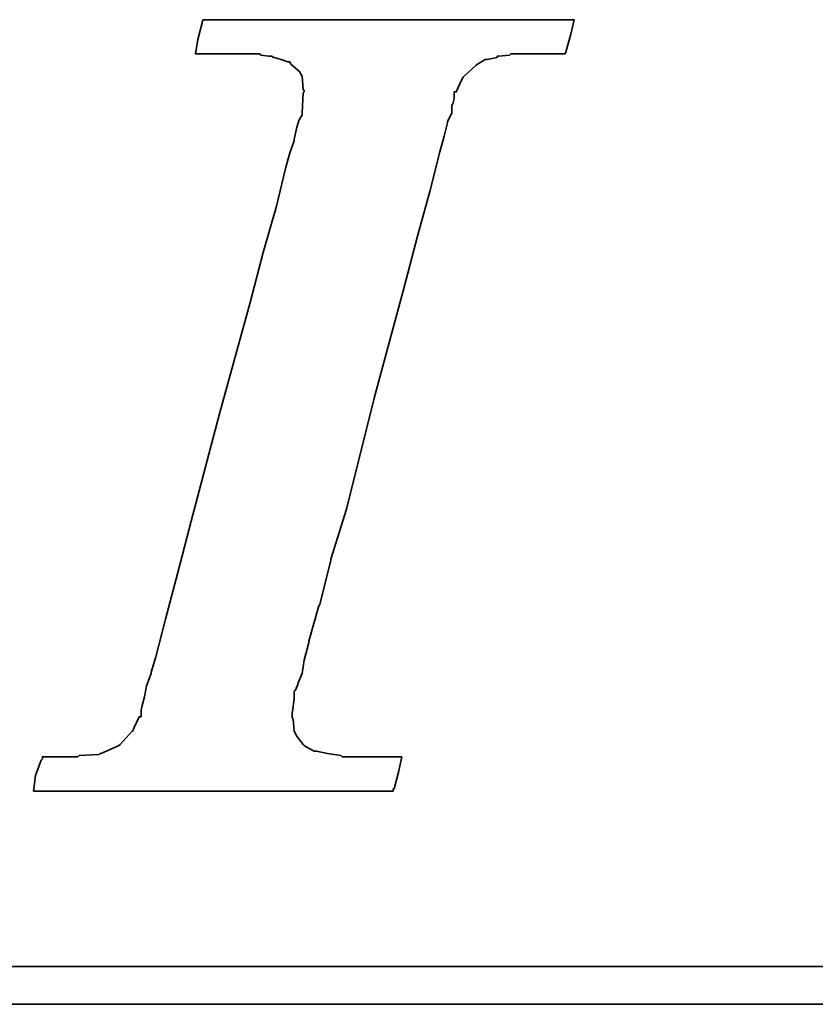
# Model space of a CAD drawing. Extents: x 14 to 593, y 42 to 129.
# Tile 32 of 48: x 164.3 to 166.2, y 87.55 to 89.9. Entities that reach past the tile are written whole.
import ezdxf

# ---------------------------------------------------------------- set-up
doc = ezdxf.new("R2010")
doc.units = 0
doc.header["$LTSCALE"] = 3
doc.header["$MEASUREMENT"] = 0
doc.layers.add('DIM', color=4, linetype='CONTINUOUS')
doc.layers.add('layer 1', color=7, linetype='CONTINUOUS')

# ---------------------------------------------------------------- blocks, each defined once
blk = doc.blocks.new('TBI MOTION logo(完整正式版)')
at = {"layer": 'layer 1', "color": 22, "lineweight": 35}
for points, knots in [([(-40.59125, -7.94375), (-40.59125, -7.94375), (-40.97375, -7.94375), (-40.97375, -7.94375), (-40.97375, -7.94375), (-40.97375, -7.94375), (-41.38125, -7.94375), (-41.38125, -7.94375), (-41.38125, -7.94375), (-41.38125, -7.94375), (-41.54875, -7.94375), (-41.54875, -7.94375), (-41.54875, -7.94375), (-41.54875, -7.94375), (-41.59875, -7.94375), (-41.59875, -7.94375), (-41.59875, -7.94375), (-41.59875, -7.94375), (-41.88375, -7.94375), (-41.88375, -7.94375), (-41.88375, -7.94375), (-41.88375, -7.94375), (-41.90875, -7.91875), (-41.90875, -7.91875), (-41.90875, -7.91875), (-41.90875, -7.91875), (-42.19875, -7.87125), (-42.19875, -7.87125), (-42.19875, -7.87125), (-42.19875, -7.87125), (-42.43875, -7.82375), (-42.43875, -7.82375), (-42.43875, -7.82375), (-42.43875, -7.82375), (-42.45875, -7.82375), (-42.45875, -7.82375), (-42.45875, -7.82375), (-42.45875, -7.82375), (-42.48625, -7.82375), (-42.48625, -7.82375), (-42.48625, -7.82375), (-42.48625, -7.82375), (-42.67625, -7.72375), (-42.67625, -7.72375), (-42.67625, -7.72375), (-42.67625, -7.72375), (-42.70125, -7.70375), (-42.70125, -7.70375), (-42.70125, -7.70375), (-42.70125, -7.70375), (-42.72375, -7.67875), (-42.72375, -7.67875), (-42.72375, -7.67875), (-42.72375, -7.67875), (-42.86875, -7.48875), (-42.86875, -7.48875), (-42.86875, -7.48875), (-42.86875, -7.48875), (-42.89375, -7.43875), (-42.89375, -7.43875), (-42.89375, -7.43875), (-42.89375, -7.43875), (-42.91875, -7.38875), (-42.91875, -7.38875), (-42.91875, -7.38875), (-42.91875, -7.38875), (-42.93875, -7.12875), (-42.93875, -7.12875), (-42.93875, -7.12875), (-42.93875, -7.12875), (-42.96375, -7.10375), (-42.96375, -7.10375), (-42.96375, -7.10375), (-42.96375, -7.10375), (-42.96375, -7.05375), (-42.96375, -7.05375), (-42.96375, -7.05375), (-42.96375, -7.05375), (-42.96375, -7.00875), (-42.96375, -7.00875), (-42.96375, -7.00875), (-42.96375, -7.00875), (-42.91875, -6.69625), (-42.91875, -6.69625), (-42.91875, -6.69625), (-42.91875, -6.69625), (-42.91875, -6.62375), (-42.91875, -6.62375), (-42.91875, -6.62375), (-42.91875, -6.62375), (-42.91875, -6.59625), (-42.91875, -6.59625), (-42.91875, -6.59625), (-42.91875, -6.59625), (-42.91875, -6.57375), (-42.91875, -6.57375), (-42.91875, -6.57375), (-42.91875, -6.57375), (-42.91875, -6.52875), (-42.91875, -6.52875), (-42.91875, -6.52875), (-42.91875, -6.52875), (-42.89375, -6.50375), (-42.89375, -6.50375), (-42.89375, -6.50375), (-42.89375, -6.50375), (-42.84375, -6.38375), (-42.84375, -6.38375), (-42.84375, -6.38375), (-42.84375, -6.38375), (-42.84375, -6.35875), (-42.84375, -6.35875), (-42.84375, -6.35875), (-42.84375, -6.35875), (-42.74625, -6.14375), (-42.74625, -6.14375), (-42.74625, -6.14375), (-42.74625, -6.14375), (-42.70125, -5.85375), (-42.70125, -5.85375), (-42.70125, -5.85375), (-42.70125, -5.85375), (-42.60375, -5.47125), (-42.60375, -5.47125), (-42.60375, -5.47125), (-42.60375, -5.47125), (-42.60375, -5.44875), (-42.60375, -5.44875), (-42.60375, -5.44875), (-42.60375, -5.44875), (-42.38875, -4.67875), (-42.38875, -4.67875), (-42.38875, -4.67875), (-42.38875, -4.67875), (-42.36375, -4.65375), (-42.36375, -4.65375), (-42.36375, -4.65375), (-42.36375, -4.65375), (-42.12375, -3.69625), (-42.12375, -3.69625), (-42.12375, -3.69625), (-42.12375, -3.69625), (-42.12375, -3.67374), (-42.12375, -3.67374), (-42.12375, -3.67374), (-42.12375, -3.67374), (-41.78875, -2.59374), (-41.78875, -2.59374), (-41.78875, -2.59374), (-41.78875, -2.59374), (-41.18875, -0.19375), (-41.18875, -0.19375), (-41.18875, -0.19375), (-41.18875, -0.19375), (-40.54375, 2.20624), (-40.54375, 2.20624), (-40.54375, 2.20624), (-40.54375, 2.20624), (-40.25375, 3.30875), (-40.25375, 3.30875), (-40.25375, 3.30875), (-40.25375, 3.30875), (-39.98875, 4.27125), (-39.98875, 4.27125), (-39.98875, 4.27125), (-39.98875, 4.27125), (-39.77375, 5.13125), (-39.77375, 5.13125), (-39.77375, 5.13125), (-39.77375, 5.13125), (-39.67875, 5.47125), (-39.67875, 5.47125), (-39.67875, 5.47125), (-39.67875, 5.47125), (-39.60375, 5.75625), (-39.60375, 5.75625), (-39.60375, 5.75625), (-39.60375, 5.75625), (-39.60375, 5.78125), (-39.60375, 5.78125), (-39.60375, 5.78125), (-39.60375, 5.78125), (-39.50875, 5.97125), (-39.50875, 5.97125), (-39.50875, 5.97125), (-39.50875, 5.97125), (-39.50875, 6.13875), (-39.50875, 6.13875), (-39.50875, 6.13875), (-39.50875, 6.13875), (-39.48625, 6.16625), (-39.48625, 6.16625), (-39.48625, 6.16625), (-39.48625, 6.16625), (-39.46125, 6.28625), (-39.46125, 6.28625), (-39.46125, 6.28625), (-39.46125, 6.28625), (-39.46125, 6.42625), (-39.46125, 6.42625), (-39.46125, 6.42625), (-39.46125, 6.42625), (-39.41375, 6.42625), (-39.41375, 6.42625), (-39.41375, 6.42625), (-39.41375, 6.42625), (-39.29375, 6.69125), (-39.29375, 6.69125), (-39.29375, 6.69125), (-39.29375, 6.69125), (-39.26875, 6.74125), (-39.26875, 6.74125), (-39.26875, 6.74125), (-39.26875, 6.74125), (-39.24375, 6.76625), (-39.24375, 6.76625), (-39.24375, 6.76625), (-39.24375, 6.76625), (-38.98375, 7.00624), (-38.98375, 7.00624), (-38.98375, 7.00624), (-38.98375, 7.00624), (-38.95625, 7.02624), (-38.95625, 7.02624), (-38.95625, 7.02624), (-38.95625, 7.02624), (-38.78875, 7.12624), (-38.78875, 7.12624), (-38.78875, 7.12624), (-38.78875, 7.12624), (-38.76375, 7.12624), (-38.76375, 7.12624), (-38.76375, 7.12624), (-38.76375, 7.12624), (-38.74375, 7.12624), (-38.74375, 7.12624), (-38.74375, 7.12624), (-38.74375, 7.12624), (-38.52875, 7.17125), (-38.52875, 7.17125), (-38.52875, 7.17125), (-38.52875, 7.17125), (-38.52875, 7.19624), (-38.52875, 7.19624), (-38.52875, 7.19624), (-38.52875, 7.19624), (-38.50375, 7.19624), (-38.50375, 7.19624), (-38.50375, 7.19624), (-38.50375, 7.19624), (-38.26125, 7.21875), (-38.26125, 7.21875), (-38.26125, 7.21875), (-38.26125, 7.21875), (-38.23875, 7.24624), (-38.23875, 7.24624), (-38.23875, 7.24624), (-38.23875, 7.24624), (-38.21625, 7.24624), (-38.21625, 7.24624), (-38.21625, 7.24624), (-38.21625, 7.24624), (-38.18875, 7.24624), (-38.18875, 7.24624), (-38.18875, 7.24624), (-38.18875, 7.24624), (-37.90375, 7.24624), (-37.90375, 7.24624), (-37.90375, 7.24624), (-37.90375, 7.24624), (-37.85375, 7.24624), (-37.85375, 7.24624), (-37.85375, 7.24624), (-37.85375, 7.24624), (-37.75875, 7.24624), (-37.75875, 7.24624), (-37.75875, 7.24624), (-37.75875, 7.24624), (-37.42375, 7.24624), (-37.42375, 7.24624), (-37.42375, 7.24624), (-37.42375, 7.24624), (-37.08875, 7.24624), (-37.08875, 7.24624), (-37.08875, 7.24624), (-37.08875, 7.24624), (-37.06375, 7.24624), (-37.06375, 7.24624), (-37.06375, 7.24624), (-37.06375, 7.24624), (-37.06375, 7.26624), (-37.06375, 7.26624), (-37.06375, 7.26624), (-37.06375, 7.26624), (-37.03875, 7.29125), (-37.03875, 7.29125), (-37.03875, 7.29125), (-37.03875, 7.29125), (-37.03875, 7.31625), (-37.03875, 7.31625), (-37.03875, 7.31625), (-37.03875, 7.31625), (-36.94125, 7.67625), (-36.94125, 7.67625), (-36.94125, 7.67625), (-36.94125, 7.67625), (-36.86875, 7.98625), (-36.86875, 7.98625), (-36.86875, 7.98625), (-36.86875, 7.98625), (-36.98875, 7.98625), (-36.98875, 7.98625), (-36.98875, 7.98625), (-36.98875, 7.98625), (-37.42375, 7.98625), (-37.42375, 7.98625), (-37.42375, 7.98625), (-37.42375, 7.98625), (-37.94875, 7.98625), (-37.94875, 7.98625), (-37.94875, 7.98625), (-37.94875, 7.98625), (-38.57375, 7.98625), (-38.57375, 7.98625), (-38.57375, 7.98625), (-38.57375, 7.98625), (-39.29375, 7.98625), (-39.29375, 7.98625), (-39.29375, 7.98625), (-39.29375, 7.98625), (-40.82875, 7.98625), (-40.82875, 7.98625), (-40.82875, 7.98625), (-40.82875, 7.98625), (-42.36375, 7.98625), (-42.36375, 7.98625), (-42.36375, 7.98625), (-42.36375, 7.98625), (-43.08375, 7.98625), (-43.08375, 7.98625), (-43.08375, 7.98625), (-43.08375, 7.98625), (-43.70875, 7.98625), (-43.70875, 7.98625), (-43.70875, 7.98625), (-43.70875, 7.98625), (-44.23375, 7.98625), (-44.23375, 7.98625), (-44.23375, 7.98625), (-44.23375, 7.98625), (-44.66875, 7.98625), (-44.66875, 7.98625), (-44.66875, 7.98625), (-44.66875, 7.98625), (-44.88375, 7.98625), (-44.88375, 7.98625), (-44.88375, 7.98625), (-44.88375, 7.98625), (-44.90875, 7.94125), (-44.90875, 7.94125), (-44.90875, 7.94125), (-44.90875, 7.94125), (-44.90875, 7.91625), (-44.90875, 7.91625), (-44.90875, 7.91625), (-44.90875, 7.91625), (-45.00375, 7.55625), (-45.00375, 7.55625), (-45.00375, 7.55625), (-45.00375, 7.55625), (-45.05375, 7.24624), (-45.05375, 7.24624), (-45.05375, 7.24624), (-45.05375, 7.24624), (-44.61875, 7.24624), (-44.61875, 7.24624), (-44.61875, 7.24624), (-44.61875, 7.24624), (-44.11375, 7.24624), (-44.11375, 7.24624), (-44.11375, 7.24624), (-44.11375, 7.24624), (-43.99375, 7.24624), (-43.99375, 7.24624), (-43.99375, 7.24624), (-43.99375, 7.24624), (-43.94625, 7.24624), (-43.94625, 7.24624), (-43.94625, 7.24624), (-43.94625, 7.24624), (-43.92374, 7.24624), (-43.92374, 7.24624), (-43.92374, 7.24624), (-43.92374, 7.24624), (-43.65875, 7.24624), (-43.65875, 7.24624), (-43.65875, 7.24624), (-43.65875, 7.24624), (-43.63875, 7.21875), (-43.63875, 7.21875), (-43.63875, 7.21875), (-43.63875, 7.21875), (-43.46875, 7.19624), (-43.46875, 7.19624), (-43.46875, 7.19624), (-43.46875, 7.19624), (-43.39875, 7.19624), (-43.39875, 7.19624), (-43.39875, 7.19624), (-43.39875, 7.19624), (-43.37125, 7.17125), (-43.37125, 7.17125), (-43.37125, 7.17125), (-43.37125, 7.17125), (-43.34875, 7.17125), (-43.34875, 7.17125), (-43.34875, 7.17125), (-43.34875, 7.17125), (-43.20375, 7.12624), (-43.20375, 7.12624), (-43.20375, 7.12624), (-43.20375, 7.12624), (-43.05875, 7.07624), (-43.05875, 7.07624), (-43.05875, 7.07624), (-43.05875, 7.07624), (-43.01375, 7.07624), (-43.01375, 7.07624), (-43.01375, 7.07624), (-43.01375, 7.07624), (-42.98875, 7.02624), (-42.98875, 7.02624), (-42.98875, 7.02624), (-42.98875, 7.02624), (-42.79875, 6.86125), (-42.79875, 6.86125), (-42.79875, 6.86125), (-42.79875, 6.86125), (-42.77375, 6.81125), (-42.77375, 6.81125), (-42.77375, 6.81125), (-42.77375, 6.81125), (-42.74625, 6.76625), (-42.74625, 6.76625), (-42.74625, 6.76625), (-42.74625, 6.76625), (-42.72375, 6.47625), (-42.72375, 6.47625), (-42.72375, 6.47625), (-42.72375, 6.47625), (-42.70125, 6.45124), (-42.70125, 6.45124), (-42.70125, 6.45124), (-42.70125, 6.45124), (-42.70125, 6.42625), (-42.70125, 6.42625), (-42.70125, 6.42625), (-42.70125, 6.42625), (-42.72375, 6.40625), (-42.72375, 6.40625), (-42.72375, 6.40625), (-42.72375, 6.40625), (-42.74625, 5.97125), (-42.74625, 5.97125), (-42.74625, 5.97125), (-42.74625, 5.97125), (-42.74625, 5.94625), (-42.74625, 5.94625), (-42.74625, 5.94625), (-42.74625, 5.94625), (-42.74625, 5.92625), (-42.74625, 5.92625), (-42.74625, 5.92625), (-42.74625, 5.92625), (-42.77375, 5.87625), (-42.77375, 5.87625), (-42.77375, 5.87625), (-42.77375, 5.87625), (-42.81875, 5.80625), (-42.81875, 5.80625), (-42.81875, 5.80625), (-42.81875, 5.80625), (-42.86875, 5.63625), (-42.86875, 5.63625), (-42.86875, 5.63625), (-42.86875, 5.63625), (-42.91875, 5.39625), (-42.91875, 5.39625), (-42.91875, 5.39625), (-42.91875, 5.39625), (-42.91875, 5.37124), (-42.91875, 5.37124), (-42.91875, 5.37124), (-42.91875, 5.37124), (-43.01375, 5.10874), (-43.01375, 5.10874), (-43.01375, 5.10874), (-43.01375, 5.10874), (-43.10875, 4.77124), (-43.10875, 4.77124), (-43.10875, 4.77124), (-43.10875, 4.77124), (-43.29875, 3.95625), (-43.29875, 3.95625), (-43.29875, 3.95625), (-43.29875, 3.95625), (-43.58875, 2.95125), (-43.58875, 2.95125), (-43.58875, 2.95125), (-43.58875, 2.95125), (-43.87375, 1.87125), (-43.87375, 1.87125), (-43.87375, 1.87125), (-43.87375, 1.87125), (-44.52625, -0.50374), (-44.52625, -0.50374), (-44.52625, -0.50374), (-44.52625, -0.50374), (-45.14875, -2.85375), (-45.14875, -2.85375), (-45.14875, -2.85375), (-45.14875, -2.85375), (-45.43375, -3.95875), (-45.43375, -3.95875), (-45.43375, -3.95875), (-45.43375, -3.95875), (-45.69875, -4.96875), (-45.69875, -4.96875), (-45.69875, -4.96875), (-45.69875, -4.96875), (-45.91375, -5.78375), (-45.91375, -5.78375), (-45.91375, -5.78375), (-45.91375, -5.78375), (-46.01375, -6.11875), (-46.01375, -6.11875), (-46.01375, -6.11875), (-46.01375, -6.11875), (-46.01375, -6.14375), (-46.01375, -6.14375), (-46.01375, -6.14375), (-46.01375, -6.14375), (-46.10875, -6.40875), (-46.10875, -6.40875), (-46.10875, -6.40875), (-46.10875, -6.40875), (-46.15375, -6.64875), (-46.15375, -6.64875), (-46.15375, -6.64875), (-46.15375, -6.64875), (-46.20375, -6.83875), (-46.20375, -6.83875), (-46.20375, -6.83875), (-46.20375, -6.83875), (-46.22875, -6.93375), (-46.22875, -6.93375), (-46.22875, -6.93375), (-46.22875, -6.93375), (-46.22875, -7.07875), (-46.22875, -7.07875), (-46.22875, -7.07875), (-46.22875, -7.07875), (-46.27375, -7.07875), (-46.27375, -7.07875), (-46.27375, -7.07875), (-46.27375, -7.07875), (-46.39375, -7.34375), (-46.39375, -7.34375), (-46.39375, -7.34375), (-46.39375, -7.34375), (-46.39375, -7.36875), (-46.39375, -7.36875), (-46.39375, -7.36875), (-46.39375, -7.36875), (-46.42125, -7.38875), (-46.42125, -7.38875), (-46.42125, -7.38875), (-46.42125, -7.38875), (-46.68375, -7.67875), (-46.68375, -7.67875), (-46.68375, -7.67875), (-46.68375, -7.67875), (-46.70875, -7.70375), (-46.70875, -7.70375), (-46.70875, -7.70375), (-46.70875, -7.70375), (-46.75375, -7.72375), (-46.75375, -7.72375), (-46.75375, -7.72375), (-46.75375, -7.72375), (-47.08875, -7.87125), (-47.08875, -7.87125), (-47.08875, -7.87125), (-47.08875, -7.87125), (-47.11625, -7.87125), (-47.11625, -7.87125), (-47.11625, -7.87125), (-47.11625, -7.87125), (-47.13875, -7.89375), (-47.13875, -7.89375), (-47.13875, -7.89375), (-47.13875, -7.89375), (-47.56875, -7.91875), (-47.56875, -7.91875), (-47.56875, -7.91875), (-47.56875, -7.91875), (-47.59625, -7.94375), (-47.59625, -7.94375), (-47.59625, -7.94375), (-47.59625, -7.94375), (-47.64375, -7.94375), (-47.64375, -7.94375), (-47.64375, -7.94375), (-47.64375, -7.94375), (-47.73625, -7.94375), (-47.73625, -7.94375), (-47.73625, -7.94375), (-47.73625, -7.94375), (-48.07375, -7.94375), (-48.07375, -7.94375), (-48.07375, -7.94375), (-48.07375, -7.94375), (-48.36125, -7.94375), (-48.36125, -7.94375), (-48.36125, -7.94375), (-48.36125, -7.94375), (-48.36125, -7.96625), (-48.36125, -7.96625), (-48.36125, -7.96625), (-48.36125, -7.96625), (-48.36125, -7.99125), (-48.36125, -7.99125), (-48.36125, -7.99125), (-48.36125, -7.99125), (-48.38875, -8.01375), (-48.38875, -8.01375), (-48.38875, -8.01375), (-48.38875, -8.01375), (-48.50875, -8.34875), (-48.50875, -8.34875), (-48.50875, -8.34875), (-48.50875, -8.34875), (-48.55375, -8.68625), (-48.55375, -8.68625), (-48.55375, -8.68625), (-48.55375, -8.68625), (-48.45875, -8.68625), (-48.45875, -8.68625), (-48.45875, -8.68625), (-48.45875, -8.68625), (-48.07375, -8.68625), (-48.07375, -8.68625), (-48.07375, -8.68625), (-48.07375, -8.68625), (-47.52375, -8.68625), (-47.52375, -8.68625), (-47.52375, -8.68625), (-47.52375, -8.68625), (-46.92375, -8.68625), (-46.92375, -8.68625), (-46.92375, -8.68625), (-46.92375, -8.68625), (-46.25375, -8.68625), (-46.25375, -8.68625), (-46.25375, -8.68625), (-46.25375, -8.68625), (-46.20375, -8.68625), (-46.20375, -8.68625), (-46.20375, -8.68625), (-46.20375, -8.68625), (-44.71375, -8.68625), (-44.71375, -8.68625), (-44.71375, -8.68625), (-44.71375, -8.68625), (-43.22875, -8.68625), (-43.22875, -8.68625), (-43.22875, -8.68625), (-43.22875, -8.68625), (-42.55875, -8.68625), (-42.55875, -8.68625), (-42.55875, -8.68625), (-42.55875, -8.68625), (-42.50875, -8.68625), (-42.50875, -8.68625), (-42.50875, -8.68625), (-42.50875, -8.68625), (-41.93375, -8.68625), (-41.93375, -8.68625), (-41.93375, -8.68625), (-41.93375, -8.68625), (-41.38125, -8.68625), (-41.38125, -8.68625), (-41.38125, -8.68625), (-41.38125, -8.68625), (-40.97375, -8.68625), (-40.97375, -8.68625), (-40.97375, -8.68625), (-40.97375, -8.68625), (-40.78125, -8.68625), (-40.78125, -8.68625), (-40.78125, -8.68625), (-40.78125, -8.68625), (-40.78125, -8.63875), (-40.78125, -8.63875), (-40.78125, -8.63875), (-40.78125, -8.63875), (-40.75875, -8.63875), (-40.75875, -8.63875), (-40.75875, -8.63875), (-40.75875, -8.63875), (-40.66375, -8.27875), (-40.66375, -8.27875), (-40.66375, -8.27875), (-40.66375, -8.27875), (-40.59125, -7.94375), (-40.59125, -7.94375)], [0, 0, 0, 0, 0.00558659, 0.00558659, 0.00558659, 0.00558659, 0.01117318, 0.01117318, 0.01117318, 0.01117318, 0.01675978, 0.01675978, 0.01675978, 0.01675978, 0.02234637, 0.02234637, 0.02234637, 0.02234637, 0.02793296, 0.02793296, 0.02793296, 0.02793296, 0.03351955, 0.03351955, 0.03351955, 0.03351955, 0.03910615, 0.03910615, 0.03910615, 0.03910615, 0.04469274, 0.04469274, 0.04469274, 0.04469274, 0.05027933, 0.05027933, 0.05027933, 0.05027933, 0.05586592, 0.05586592, 0.05586592, 0.05586592, 0.06145251, 0.06145251, 0.06145251, 0.06145251, 0.06703911, 0.06703911, 0.06703911, 0.06703911, 0.0726257, 0.0726257, 0.0726257, 0.0726257, 0.07821229, 0.07821229, 0.07821229, 0.07821229, 0.08379888, 0.08379888, 0.08379888, 0.08379888, 0.08938547, 0.08938547, 0.08938547, 0.08938547, 0.09497207, 0.09497207, 0.09497207, 0.09497207, 0.10055866, 0.10055866, 0.10055866, 0.10055866, 0.10614525, 0.10614525, 0.10614525, 0.10614525, 0.11173184, 0.11173184, 0.11173184, 0.11173184, 0.11731844, 0.11731844, 0.11731844, 0.11731844, 0.12290503, 0.12290503, 0.12290503, 0.12290503, 0.12849162, 0.12849162, 0.12849162, 0.12849162, 0.13407821, 0.13407821, 0.13407821, 0.13407821, 0.1396648, 0.1396648, 0.1396648, 0.1396648, 0.1452514, 0.1452514, 0.1452514, 0.1452514, 0.15083799, 0.15083799, 0.15083799, 0.15083799, 0.15642458, 0.15642458, 0.15642458, 0.15642458, 0.16201117, 0.16201117, 0.16201117, 0.16201117, 0.16759777, 0.16759777, 0.16759777, 0.16759777, 0.17318436, 0.17318436, 0.17318436, 0.17318436, 0.17877095, 0.17877095, 0.17877095, 0.17877095, 0.18435754, 0.18435754, 0.18435754, 0.18435754, 0.18994413, 0.18994413, 0.18994413, 0.18994413, 0.19553073, 0.19553073, 0.19553073, 0.19553073, 0.20111732, 0.20111732, 0.20111732, 0.20111732, 0.20670391, 0.20670391, 0.20670391, 0.20670391, 0.2122905, 0.2122905, 0.2122905, 0.2122905, 0.21787709, 0.21787709, 0.21787709, 0.21787709, 0.22346369, 0.22346369, 0.22346369, 0.22346369, 0.22905028, 0.22905028, 0.22905028, 0.22905028, 0.23463687, 0.23463687, 0.23463687, 0.23463687, 0.24022346, 0.24022346, 0.24022346, 0.24022346, 0.24581006, 0.24581006, 0.24581006, 0.24581006, 0.25139665, 0.25139665, 0.25139665, 0.25139665, 0.25698324, 0.25698324, 0.25698324, 0.25698324, 0.26256983, 0.26256983, 0.26256983, 0.26256983, 0.26815642, 0.26815642, 0.26815642, 0.26815642, 0.27374302, 0.27374302, 0.27374302, 0.27374302, 0.27932961, 0.27932961, 0.27932961, 0.27932961, 0.2849162, 0.2849162, 0.2849162, 0.2849162, 0.29050279, 0.29050279, 0.29050279, 0.29050279, 0.29608939, 0.29608939, 0.29608939, 0.29608939, 0.30167598, 0.30167598, 0.30167598, 0.30167598, 0.30726257, 0.30726257, 0.30726257, 0.30726257, 0.31284916, 0.31284916, 0.31284916, 0.31284916, 0.31843575, 0.31843575, 0.31843575, 0.31843575, 0.32402235, 0.32402235, 0.32402235, 0.32402235, 0.32960894, 0.32960894, 0.32960894, 0.32960894, 0.33519553, 0.33519553, 0.33519553, 0.33519553, 0.34078212, 0.34078212, 0.34078212, 0.34078212, 0.34636872, 0.34636872, 0.34636872, 0.34636872, 0.35195531, 0.35195531, 0.35195531, 0.35195531, 0.3575419, 0.3575419, 0.3575419, 0.3575419, 0.36312849, 0.36312849, 0.36312849, 0.36312849, 0.36871508, 0.36871508, 0.36871508, 0.36871508, 0.37430168, 0.37430168, 0.37430168, 0.37430168, 0.37988827, 0.37988827, 0.37988827, 0.37988827, 0.38547486, 0.38547486, 0.38547486, 0.38547486, 0.39106145, 0.39106145, 0.39106145, 0.39106145, 0.39664804, 0.39664804, 0.39664804, 0.39664804, 0.40223464, 0.40223464, 0.40223464, 0.40223464, 0.40782123, 0.40782123, 0.40782123, 0.40782123, 0.41340782, 0.41340782, 0.41340782, 0.41340782, 0.41899441, 0.41899441, 0.41899441, 0.41899441, 0.42458101, 0.42458101, 0.42458101, 0.42458101, 0.4301676, 0.4301676, 0.4301676, 0.4301676, 0.43575419, 0.43575419, 0.43575419, 0.43575419, 0.44134078, 0.44134078, 0.44134078, 0.44134078, 0.44692737, 0.44692737, 0.44692737, 0.44692737, 0.45251397, 0.45251397, 0.45251397, 0.45251397, 0.45810056, 0.45810056, 0.45810056, 0.45810056, 0.46368715, 0.46368715, 0.46368715, 0.46368715, 0.46927374, 0.46927374, 0.46927374, 0.46927374, 0.47486034, 0.47486034, 0.47486034, 0.47486034, 0.48044693, 0.48044693, 0.48044693, 0.48044693, 0.48603352, 0.48603352, 0.48603352, 0.48603352, 0.49162011, 0.49162011, 0.49162011, 0.49162011, 0.4972067, 0.4972067, 0.4972067, 0.4972067, 0.5027933, 0.5027933, 0.5027933, 0.5027933, 0.50837989, 0.50837989, 0.50837989, 0.50837989, 0.51396648, 0.51396648, 0.51396648, 0.51396648, 0.51955307, 0.51955307, 0.51955307, 0.51955307, 0.52513966, 0.52513966, 0.52513966, 0.52513966, 0.53072626, 0.53072626, 0.53072626, 0.53072626, 0.53631285, 0.53631285, 0.53631285, 0.53631285, 0.54189944, 0.54189944, 0.54189944, 0.54189944, 0.54748603, 0.54748603, 0.54748603, 0.54748603, 0.55307263, 0.55307263, 0.55307263, 0.55307263, 0.55865922, 0.55865922, 0.55865922, 0.55865922, 0.56424581, 0.56424581, 0.56424581, 0.56424581, 0.5698324, 0.5698324, 0.5698324, 0.5698324, 0.57541899, 0.57541899, 0.57541899, 0.57541899, 0.58100559, 0.58100559, 0.58100559, 0.58100559, 0.58659218, 0.58659218, 0.58659218, 0.58659218, 0.59217877, 0.59217877, 0.59217877, 0.59217877, 0.59776536, 0.59776536, 0.59776536, 0.59776536, 0.60335196, 0.60335196, 0.60335196, 0.60335196, 0.60893855, 0.60893855, 0.60893855, 0.60893855, 0.61452514, 0.61452514, 0.61452514, 0.61452514, 0.62011173, 0.62011173, 0.62011173, 0.62011173, 0.62569832, 0.62569832, 0.62569832, 0.62569832, 0.63128492, 0.63128492, 0.63128492, 0.63128492, 0.63687151, 0.63687151, 0.63687151, 0.63687151, 0.6424581, 0.6424581, 0.6424581, 0.6424581, 0.64804469, 0.64804469, 0.64804469, 0.64804469, 0.65363128, 0.65363128, 0.65363128, 0.65363128, 0.65921788, 0.65921788, 0.65921788, 0.65921788, 0.66480447, 0.66480447, 0.66480447, 0.66480447, 0.67039106, 0.67039106, 0.67039106, 0.67039106, 0.67597765, 0.67597765, 0.67597765, 0.67597765, 0.68156425, 0.68156425, 0.68156425, 0.68156425, 0.68715084, 0.68715084, 0.68715084, 0.68715084, 0.69273743, 0.69273743, 0.69273743, 0.69273743, 0.69832402, 0.69832402, 0.69832402, 0.69832402, 0.70391061, 0.70391061, 0.70391061, 0.70391061, 0.70949721, 0.70949721, 0.70949721, 0.70949721, 0.7150838, 0.7150838, 0.7150838, 0.7150838, 0.72067039, 0.72067039, 0.72067039, 0.72067039, 0.72625698, 0.72625698, 0.72625698, 0.72625698, 0.73184358, 0.73184358, 0.73184358, 0.73184358, 0.73743017, 0.73743017, 0.73743017, 0.73743017, 0.74301676, 0.74301676, 0.74301676, 0.74301676, 0.74860335, 0.74860335, 0.74860335, 0.74860335, 0.75418994, 0.75418994, 0.75418994, 0.75418994, 0.75977654, 0.75977654, 0.75977654, 0.75977654, 0.76536313, 0.76536313, 0.76536313, 0.76536313, 0.77094972, 0.77094972, 0.77094972, 0.77094972, 0.77653631, 0.77653631, 0.77653631, 0.77653631, 0.78212291, 0.78212291, 0.78212291, 0.78212291, 0.7877095, 0.7877095, 0.7877095, 0.7877095, 0.79329609, 0.79329609, 0.79329609, 0.79329609, 0.79888268, 0.79888268, 0.79888268, 0.79888268, 0.80446927, 0.80446927, 0.80446927, 0.80446927, 0.81005587, 0.81005587, 0.81005587, 0.81005587, 0.81564246, 0.81564246, 0.81564246, 0.81564246, 0.82122905, 0.82122905, 0.82122905, 0.82122905, 0.82681564, 0.82681564, 0.82681564, 0.82681564, 0.83240223, 0.83240223, 0.83240223, 0.83240223, 0.83798883, 0.83798883, 0.83798883, 0.83798883, 0.84357542, 0.84357542, 0.84357542, 0.84357542, 0.84916201, 0.84916201, 0.84916201, 0.84916201, 0.8547486, 0.8547486, 0.8547486, 0.8547486, 0.8603352, 0.8603352, 0.8603352, 0.8603352, 0.86592179, 0.86592179, 0.86592179, 0.86592179, 0.87150838, 0.87150838, 0.87150838, 0.87150838, 0.87709497, 0.87709497, 0.87709497, 0.87709497, 0.88268156, 0.88268156, 0.88268156, 0.88268156, 0.88826816, 0.88826816, 0.88826816, 0.88826816, 0.89385475, 0.89385475, 0.89385475, 0.89385475, 0.89944134, 0.89944134, 0.89944134, 0.89944134, 0.90502793, 0.90502793, 0.90502793, 0.90502793, 0.91061453, 0.91061453, 0.91061453, 0.91061453, 0.91620112, 0.91620112, 0.91620112, 0.91620112, 0.92178771, 0.92178771, 0.92178771, 0.92178771, 0.9273743, 0.9273743, 0.9273743, 0.9273743, 0.93296089, 0.93296089, 0.93296089, 0.93296089, 0.93854749, 0.93854749, 0.93854749, 0.93854749, 0.94413408, 0.94413408, 0.94413408, 0.94413408, 0.94972067, 0.94972067, 0.94972067, 0.94972067, 0.95530726, 0.95530726, 0.95530726, 0.95530726, 0.96089385, 0.96089385, 0.96089385, 0.96089385, 0.96648045, 0.96648045, 0.96648045, 0.96648045, 0.97206704, 0.97206704, 0.97206704, 0.97206704, 0.97765363, 0.97765363, 0.97765363, 0.97765363, 0.98324022, 0.98324022, 0.98324022, 0.98324022, 0.98882682, 0.98882682, 0.98882682, 0.98882682, 0.99441341, 0.99441341, 0.99441341, 0.99441341, 1, 1, 1, 1]), ([(75.90875, -9.47875), (75.90875, -9.47875), (75.90875, -12.28625), (75.90875, -12.28625), (75.90875, -12.28625), (75.90875, -12.28625), (75.90875, -12.47875), (75.90875, -12.47875), (75.90875, -12.47875), (75.90875, -12.47875), (75.71625, -12.47875), (75.71625, -12.47875), (75.71625, -12.47875), (75.71625, -12.47875), (-88.32875, -12.47875), (-88.32875, -12.47875), (-88.32875, -12.47875), (-88.32875, -12.47875), (-88.32875, -13.29375), (-88.32875, -13.29375), (-88.32875, -13.29375), (-88.32875, -13.29375), (82.89125, -13.29375), (82.89125, -13.29375), (82.89125, -13.29375), (82.89125, -13.29375), (75.90875, -9.47875), (75.90875, -9.47875)], [0, 0, 0, 0, 0.14285714, 0.14285714, 0.14285714, 0.14285714, 0.28571429, 0.28571429, 0.28571429, 0.28571429, 0.42857143, 0.42857143, 0.42857143, 0.42857143, 0.57142857, 0.57142857, 0.57142857, 0.57142857, 0.71428571, 0.71428571, 0.71428571, 0.71428571, 0.85714286, 0.85714286, 0.85714286, 0.85714286, 1, 1, 1, 1])]:
    blk.add_open_spline(points, degree=3, knots=knots, dxfattribs=at)

msp = doc.modelspace()

# ---------------------------------------------------------------- block references
at = {"layer": 'DIM', "color": 7, "xscale": 0.1106772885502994, "yscale": 0.1106772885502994, "zscale": 0.1106772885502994}
msp.add_blockref('TBI MOTION logo(完整正式版)', (169.7024, 89.0165), dxfattribs=at)

doc.saveas('drawing.dxf')
